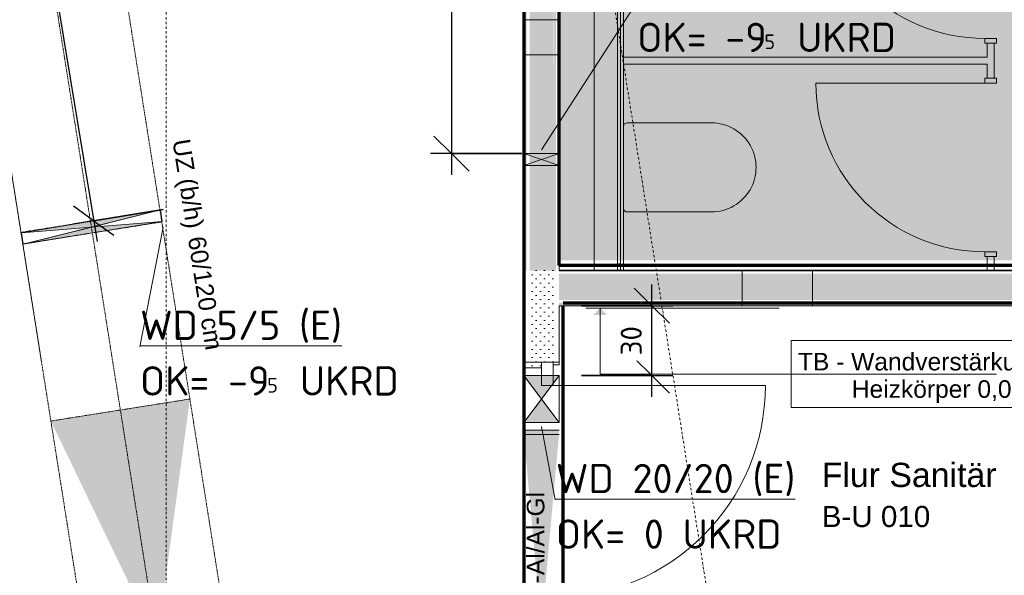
# Model space of a CAD drawing. Header units: millimetres. Extents: x 1523 to 73204, y -91281 to 10268.
# Tile 92 of 120: x 49681 to 53879, y -59866 to -57496. Entities that reach past the tile are written whole.
import ezdxf

# ---------------------------------------------------------------- set-up
doc = ezdxf.new("R2010")
doc.units = ezdxf.units.MM
for name, pattern in [('CAx_nichtHalbton', [20001.0584, 10000, -0.5292, 10000, -0.5292]), ('IMPORT-STRICHPUNKT _7_', [20, 10, -5, 0, -5]), ('IMPORT-VERDECKT _8_', [7.5, 5, -2.5]), ('Verdeckt 2x', [3.572, 2.3813, -1.1907])]:
    doc.linetypes.add(name, pattern=pattern)
for name, color, linetype, lineweight, true_color in [('50 A--Sanitäreinrichtung', 7, 'Continuous', 13, 0x656565), ('80 A--Raum', 7, 'Continuous', 13, 0x656565), ('90 A--Achsraster _1_50_', 7, 'IMPORT-STRICHPUNKT _7_', 13, 0x656565), ('97 A--Etiketten _ Beschriftung Ausbau', 7, 'Continuous', 13, 0x656565), ('97 A--Etiketten _ Träger', 7, 'Continuous', 13, 0x656565), ('AD', 1, 'Continuous', 13, 0xff0000), ('Neubau_10 A--Wand innen _ Ausbau', 7, 'Continuous', 13, 0x656565), ('Neubau_10 A--Wand innen _ Installationswand', 7, 'Continuous', 13, 0x656565), ('Neubau_20 A--Gründungsbelag', 7, 'Continuous', 13, 0x656565), ('Neubau_30 A--Träger _ Dachkonstruktion', 7, 'IMPORT-VERDECKT _8_', 13, 0x656565), ('Neubau_50 A--Sanitäreinrichtung _ Trennwand', 7, 'Continuous', 13, 0x656565), ('Neubau_80 A--Raum', 7, 'Continuous', 13, 0x656565), ('Xref_706_5_--_ÜP_-1_000_16_Übersichtsplan UG_IFC 2025_01_13_dwg', 7, 'Continuous', 13, 0x767676), ('XX', 7, 'Continuous', 18, 0x804040)]:
    doc.layers.add(name, color=color, linetype=linetype, lineweight=lineweight, true_color=true_color)
for name, color, linetype, lineweight in [('AD_Detail', 7, 'Continuous', 13), ('Ax-50_BM-Bem', 7, 'Continuous', 9), ('Ax_BM-Bem', 7, 'Continuous', 9), ('GB_HLS-OBJ', 7, 'Continuous', 18), ('M-EQPM-___-IDEN', 7, 'Continuous', 9)]:
    doc.layers.add(name, color=color, linetype=linetype, lineweight=lineweight)
doc.styles.add('Arial', font='arial.ttf', dxfattribs={"height": 75})
doc.styles.add('Arial_B_1', font='txt', dxfattribs={"height": 103.174603})
doc.styles.add('Arial_B_2', font='txt', dxfattribs={"height": 90.277778})
doc.styles.add('ISOCPEUR', font='isocpeur.ttf', dxfattribs={"height": 125})
doc.styles.add('ISOCPEUR_2', font='isocpeur.ttf', dxfattribs={"height": 62.5})
doc.styles.add('ISOCPEUR_3', font='isocpeur.ttf', dxfattribs={"height": 90})
doc.dimstyles.new('KI_1_8_mm_Isocpeur__cm_m__Aufrundung_auf_5_mm_ELT_Gesamtbemaßung', dxfattribs={"dimscale": 304.8, "dimtxt": 89.638306, "dimasz": 0.492126, "dimexe": 0.295276, "dimexo": 0.0625, "dimgap": 0.049213, "dimtad": 1, "dimdec": 1, "dimlfac": 0.1, "dimrnd": 0.5, "dimdsep": 46, "dimtxsty": 'ISOCPEUR_3', "dimblk1": 'OBLIQUE', "dimblk2": 'OBLIQUE', "dimsah": 1, "dimcen": 0.09, "dimdle": 0.295276, "dimadec": 0, "dimazin": 0, "dimtfac": 1, "dimtdec": 4, "dimtix": 1, "dimtmove": 0, "dimatfit": 3, "dimfxl": 0.984252, "dimfxlon": 1, "dimtvp": 1, "dimtfill": 1, "dimtolj": 1, "dimtzin": 0, "dimlwd": 25, "dimlwe": 25, "dimarcsym": 2})
doc.dimstyles.new('KI_1_8_mm_Isocpeur__cm_m__Aufrundung_auf_5_mm_ELT_Gesamtbemaßung_1', dxfattribs={"dimscale": 304.8, "dimtxt": 89.638306, "dimasz": 0.492126, "dimexe": 0.295276, "dimexo": 0.0625, "dimgap": 0.049213, "dimtad": 1, "dimlfac": 0.001, "dimrnd": 0.005, "dimzin": 0, "dimdsep": 46, "dimtxsty": 'ISOCPEUR_3', "dimblk1": 'OBLIQUE', "dimblk2": 'OBLIQUE', "dimsah": 1, "dimcen": 0.09, "dimdle": 0.295276, "dimadec": 0, "dimazin": 0, "dimtfac": 1, "dimtdec": 4, "dimtix": 1, "dimtmove": 0, "dimatfit": 3, "dimfxl": 0.984252, "dimfxlon": 1, "dimtvp": 1, "dimtfill": 1, "dimtolj": 1, "dimtzin": 0, "dimlwd": 25, "dimlwe": 25, "dimarcsym": 2})
pattern_1 = [(131.336, (0, 0), (18.7712323, 16.511839), [0, -25])]

# ---------------------------------------------------------------- blocks, each defined once
blk = doc.blocks.new('SuD_WD_TB Allgemein - SuD_WD_TB Allgemein-37078967-SuD_-1UG gesamt Plot  - Blatt 7')
at = {"layer": 'AD', "lineweight": 18, "true_color": 0x008040}
blk.add_hatch(color=116, dxfattribs=at).paths.add_polyline_path([(-150, -25), (0, -25), (-75, 0)])
at = {"layer": 'AD_Detail', "lineweight": 18, "true_color": 0x008040}
blk.add_hatch(color=116, dxfattribs=at).paths.add_polyline_path([(-150, 25), (-75, 0), (0, 25)])
at = {"layer": 'AD', "color": 7}
for p, q in [((-150, -25), (0, 25)), ((-150, 25), (0, -25)), ((-150, -25), (-150, 25)), ((-150, 25), (0, 25)), ((0, 25), (0, -25)), ((0, -25), (-150, -25))]:
    blk.add_line(p, q, dxfattribs=at)
at = {"layer": 'AD_Detail'}
for p, q in [((0, 25), (-150, 25)), ((-150, 25), (-75, 0)), ((-75, 0), (0, 25)), ((-75, 0), (-150, -25)), ((-150, -25), (0, -25)), ((0, -25), (-75, 0))]:
    blk.add_line(p, q, dxfattribs=at)
blk = doc.blocks.new('SuD_WD_RB Allgemein - SuD_WD_RB Allgemein-38472523-SuD_-1UG gesamt Plot  - Blatt 7')
at = {"layer": 'AD', "lineweight": 18}
blk.add_hatch(color=256, dxfattribs=at).paths.add_polyline_path([(-600.6, -25), (0, -25), (-300.3, 0)])
at = {"layer": 'AD_Detail', "lineweight": 18, "true_color": 0xff0000}
blk.add_hatch(color=1, dxfattribs=at).paths.add_polyline_path([(-600.6, 25), (-300.3, 0), (0, 25), (-592.4, 25)])
at = {"layer": 'AD', "color": 7}
for p, q in [((-600.6, -25), (0, 25)), ((-600.6, 25), (0, -25)), ((-600.6, -25), (-600.6, 25)), ((-600.6, 25), (0, 25)), ((0, 25), (0, -25)), ((0, -25), (-600.6, -25))]:
    blk.add_line(p, q, dxfattribs=at)
at = {"layer": 'AD_Detail'}
for p, q in [((0, 25), (-600.6, 25)), ((-600.6, 25), (-300.3, 0)), ((-300.3, 0), (0, 25)), ((-300.3, 0), (-600.6, -25)), ((-600.6, -25), (0, -25)), ((0, -25), (-300.3, 0))]:
    blk.add_line(p, q, dxfattribs=at)
blk = doc.blocks.new('SuD_WD_TB Allgemein - SuD_WD_TB Allgemein-37426723-SuD_-1UG gesamt Plot  - Blatt 7')
at = {"layer": 'AD', "lineweight": 18, "true_color": 0x008040}
blk.add_hatch(color=116, dxfattribs=at).paths.add_polyline_path([(-150, -100), (0, -100), (-75, 0)])
at = {"layer": 'AD_Detail', "lineweight": 18, "true_color": 0x008040}
blk.add_hatch(color=116, dxfattribs=at).paths.add_polyline_path([(-150, 100), (-75, 0), (0, 100)])
at = {"layer": 'AD', "color": 7}
for p, q in [((-150, -100), (0, 100)), ((-150, 100), (0, -100)), ((-150, -100), (-150, 100)), ((-150, 100), (0, 100)), ((0, 100), (0, -100)), ((0, -100), (-150, -100))]:
    blk.add_line(p, q, dxfattribs=at)
at = {"layer": 'AD_Detail'}
for p, q in [((0, 100), (-150, 100)), ((-150, 100), (-75, 0)), ((-75, 0), (0, 100)), ((-75, 0), (-150, -100)), ((0, -100), (-75, 0)), ((-150, -100), (0, -100))]:
    blk.add_line(p, q, dxfattribs=at)
blk = doc.blocks.new('Xref_706_5_--_ÜP_-1_000_11_Übersichtsplan UG_IFC 2024_09_30_dwg_Tür Ol 1-Fl 27_12-41959848-SuD_-1UG gesamt Plot  - Blatt 7')
at = {"layer": 'Neubau_50 A--Sanitäreinrichtung _ Trennwand', "color": 9, "true_color": 0xcbcbcb}
blk.add_line((360, 10), (360, 730), dxfattribs=at)
at = {"layer": 'Neubau_50 A--Sanitäreinrichtung _ Trennwand', "color": 9, "true_color": 0xcbcbcb, "flags": 128}
for points in [[(-380, -40), (-360, -40), (-360, 10), (-380, 10)], [(-380, -30), (-380, 0)], [(380, -40), (360, -40), (360, 10), (380, 10)], [(380, -30), (380, 0)]]:
    blk.add_lwpolyline(points, close=True, dxfattribs=at)
at = {"layer": 'Neubau_50 A--Sanitäreinrichtung _ Trennwand', "color": 9, "true_color": 0xcbcbcb}
blk.add_arc((360, 10), 720, 90, 180, dxfattribs=at)
blk = doc.blocks.new('Xref_706_5_--_ÜP_-1_000_11_Übersichtsplan UG_IFC 2024_09_30_dwg_Tür Ol 2-Fl 27_6-41959878-SuD_-1UG gesamt Plot  - Blatt 7')
at = {"layer": 'Neubau_10 A--Wand innen _ Ausbau', "color": 9, "true_color": 0xcbcbcb}
for p, q in [((-905, 0), (-905, 905)), ((905, 0), (905, 905))]:
    blk.add_line(p, q, dxfattribs=at)
at = {"layer": 'Neubau_10 A--Wand innen _ Ausbau', "color": 9, "true_color": 0xcbcbcb, "flags": 128}
for points in [[(-1005, 25), (-992.5, 25), (-992.5, 0)], [(1005, 25), (992.5, 25), (992.5, 0)], [(-1005, -125), (-980, -125), (-980, -50)], [(1005, -125), (980, -125), (980, -50)]]:
    blk.add_lwpolyline(points, dxfattribs=at)
for points in [[(-1005, -50), (-905, -50), (-905, 0), (-1005, 0), (-1005, -50), (-1005, 0)], [(1005, -50), (905, -50), (905, 0), (1005, 0), (1005, -50), (1005, 0)]]:
    blk.add_lwpolyline(points, close=True, dxfattribs=at)
at = {"layer": 'Neubau_10 A--Wand innen _ Ausbau', "color": 9, "true_color": 0xcbcbcb}
for centre, start, end in [((-905, 0), 360, 90), ((905, 0), 90, 180)]:
    blk.add_arc(centre, 905, start, end, dxfattribs=at)
blk = doc.blocks.new('Xref_706_5_--_ÜP_-1_000_11_Übersichtsplan UG_IFC 2024_09_30_dwg_Stand WC 27-41960011-SuD_-1UG gesamt Plot  - Blatt 7')
at = {"layer": '50 A--Sanitäreinrichtung', "color": 9, "true_color": 0xcbcbcb}
blk.add_line((175, 0), (-175, 0), dxfattribs=at)
at = {"layer": '50 A--Sanitäreinrichtung', "color": 9, "true_color": 0xcbcbcb, "flags": 128}
for points in [[(-190, -15), (-190, -95), (-190, -375)], [(190, -375), (190, -95), (190, -15)]]:
    blk.add_lwpolyline(points, dxfattribs=at)
at = {"layer": '50 A--Sanitäreinrichtung', "color": 9, "true_color": 0xcbcbcb}
for centre, radius, start, end in [((-175, -15), 15, 90, 180), ((175, -15), 15, 360, 90), ((0, -375), 190, 180, 360)]:
    blk.add_arc(centre, radius, start, end, dxfattribs=at)
blk = doc.blocks.new('Xref_706_5_--_ÜP_-1_000_11_Übersichtsplan UG_IFC 2024_09_30_dwg_ARROWHEAD_10-V8-SuD_-1UG gesamt Plot  - Blatt 7')
at = {"layer": '97 A--Etiketten _ Beschriftung Ausbau', "true_color": 0xededed}
blk.add_hatch(color=7, dxfattribs=at).paths.add_polyline_path([(-525, 525), (-525, -525), (0, 0), (-95, 95)])
at = {"layer": '97 A--Etiketten _ Beschriftung Ausbau', "color": 9, "true_color": 0xcbcbcb}
blk.add_line((0, 0), (-1000, 0), dxfattribs=at)
blk = doc.blocks.new('Xref_706_5_--_ÜP_-1_000_16_Übersichtsplan UG_IFC 2025_01_13_dwg-35469238-SuD_-1UG gesamt Plot  - Blatt 7')
at = {"layer": '80 A--Raum', "true_color": 0xededed}
h = blk.add_hatch(color=7, dxfattribs=at)
h.paths.add_polyline_path([(61847.8, -73728.5), (62068.4, -70283.8), (50086.1, -69516.5), (50884.6, -78065), (53632.7, -78241), (53963.7, -73071.6), (56757.9, -73250.5), (56593.1, -75825.2), (61692.6, -76151.8), (61739, -75427.3)])
h.paths.add_polyline_path([(53389.3, -75051.4), (53380.5, -75188.6), (53360.3, -75112.2), (53390.1, -75039)])
h.paths.add_polyline_path([(53360.3, -75112.2), (53330.6, -75185.5), (53340.2, -75035.8), (53346.9, -75061.2)])
h.paths.add_polyline_path([(53400.4, -73035.5), (53400.4, -73035.5), (53375.5, -73033.9)])
h.paths.add_polyline_path([(53392.5, -73160.3), (53390.9, -73185.2), (53370.7, -73108.8), (53400.4, -73035.5), (53398.8, -73060.5)])
h.paths.add_polyline_path([(53370.7, -73108.8), (53341, -73182), (53350.5, -73032.3)])
at = {"layer": 'Neubau_10 A--Wand innen _ Ausbau', "true_color": 0xcbcbcb}
h = blk.add_hatch(dxfattribs=at)
h.set_pattern_fill('FP_16', color=9, style=0, pattern_type=2)
h.set_pattern_definition(pattern_1)
h.paths.add_polyline_path([(53843.3, -76024.7), (53875.2, -75525.7), (53866.7, -75462.5), (53826.8, -76086.3)])
h.paths.add_polyline_path([(53902.7, -75096.8), (53920.3, -74822.4), (53907.8, -74821.6), (53870.7, -75400.2), (53883.2, -75401), (53896.3, -75196.6)])
h.paths.add_polyline_path([(53750.9, -77466.6), (53835.3, -76149.4), (53822.8, -76148.6), (53688.6, -78244.6), (53701.1, -78245.4)])
h = blk.add_hatch(dxfattribs=at)
h.set_pattern_fill('FP_16', color=9, style=0, pattern_type=2)
h.set_pattern_definition(pattern_1)
h.paths.add_polyline_path([(53994.5, -75228), (54020.1, -74828.8), (53920.3, -74822.4), (53701.1, -78245.4), (53800.9, -78251.8), (53983, -75407.4)])
h = blk.add_hatch(dxfattribs=at)
h.set_pattern_fill('FP_16', color=9, style=0, pattern_type=2)
h.set_pattern_definition(pattern_1)
h.paths.add_polyline_path([(54008, -75409), (53991.5, -75470.5), (53951.5, -76094.3), (53960, -76157.4), (53984, -75783.2)])
h.paths.add_polyline_path([(54019.4, -75229.6), (54045, -74830.4), (54032.5, -74829.6), (53995.5, -75408.2), (54008, -75409)])
h.paths.add_polyline_path([(53875.7, -77474.6), (53960, -76157.4), (53947.6, -76156.6), (53813.3, -78252.6), (53825.8, -78253.4)])
h = blk.add_hatch(dxfattribs=at)
h.set_pattern_fill('FP_16', color=9, style=0, pattern_type=2)
h.set_pattern_definition(pattern_1)
h.paths.add_polyline_path([(53675.3, -78256.3), (53227.5, -78227.6), (53226.7, -78240.1), (53674.5, -78268.7)])
h.paths.add_polyline_path([(53223.4, -78227.3), (53181.8, -78224.7), (53185.1, -78237.4), (53218.4, -78239.5)])
h.paths.add_polyline_path([(53176.8, -78236.9), (53177.6, -78224.4), (51349.5, -78107.3), (51348.7, -78119.8), (52756.3, -78209.9)])
h.paths.add_polyline_path([(51332.9, -78106.3), (51166.6, -78095.6), (51182.4, -78109.2), (51315.5, -78117.7)])
h.paths.add_polyline_path([(51150, -78094.6), (50928.9, -78080.4), (50930.1, -78093), (51149.2, -78107)])
h = blk.add_hatch(dxfattribs=at)
h.set_pattern_fill('FP_16', color=9, style=0, pattern_type=2)
h.set_pattern_definition(pattern_1)
h.paths.add_polyline_path([(53668.1, -78368.5), (53674.5, -78268.7), (53226.7, -78240.1), (53220.3, -78339.9)])
h.paths.add_polyline_path([(53198.6, -78288.4), (53218.4, -78239.5), (53185.1, -78237.4)])
h.paths.add_polyline_path([(53212, -78339.3), (53198.6, -78288.4), (53178.7, -78337.2), (53195.4, -78338.3)])
h.paths.add_polyline_path([(53170.4, -78336.7), (53176.8, -78236.9), (51348.7, -78119.8), (51342.4, -78219.6), (52749.9, -78309.7)])
h.paths.add_polyline_path([(51245.8, -78163.3), (51315.5, -78117.7), (51182.4, -78109.2)])
h.paths.add_polyline_path([(51309.1, -78217.5), (51245.8, -78163.3), (51176, -78209), (51242.6, -78213.2)])
h.paths.add_polyline_path([(51149.2, -78107), (50930.1, -78093), (50939.5, -78193.8), (51142.8, -78206.8)])
h = blk.add_hatch(dxfattribs=at)
h.set_pattern_fill('FP_16', color=9, style=0, pattern_type=2)
h.set_pattern_definition(pattern_1)
h.paths.add_polyline_path([(53218.7, -78364.8), (53215.4, -78352.1), (53173.8, -78349.4), (53168.8, -78361.6), (53193.8, -78363.2)])
h.paths.add_polyline_path([(53667.3, -78381), (53219.5, -78352.3), (53218.7, -78364.8), (53666.5, -78393.5)])
h.paths.add_polyline_path([(51340.8, -78244.6), (51324.9, -78231), (51158.6, -78220.4), (51141.2, -78231.8), (51241, -78238.2)])
h.paths.add_polyline_path([(53168.8, -78361.6), (53169.6, -78349.1), (51341.6, -78232.1), (51340.8, -78244.6), (52748.3, -78334.7)])
h.paths.add_polyline_path([(51141.2, -78231.8), (51142, -78219.3), (50940.7, -78206.4), (50941.9, -78219), (51033.8, -78224.9)])
h = blk.add_hatch(dxfattribs=at)
h.set_pattern_fill('FP_16', color=9, style=0, pattern_type=2)
h.set_pattern_definition(pattern_1)
h.paths.add_polyline_path([(54060.3, -78347.3), (54063.7, -78293.7), (53674.5, -78268.7), (53668.1, -78368.5), (54057.3, -78393.4)])
h = blk.add_hatch(dxfattribs=at)
h.set_pattern_fill('FP_16', color=9, style=0, pattern_type=2)
h.set_pattern_definition(pattern_1)
h.paths.add_polyline_path([(54063.7, -78293.7), (54064.5, -78281.2), (53675.3, -78256.3), (53674.5, -78268.7), (54041.4, -78292.2)])
at = {"layer": 'Neubau_10 A--Wand innen _ Ausbau', "true_color": 0xededed}
h = blk.add_hatch(color=7, dxfattribs=at)
h.paths.add_polyline_path([(54218.3, -78353.7), (54218.3, -78353.6), (54123.3, -78272.4)])
h.paths.add_polyline_path([(54218.3, -78353.7), (54218.3, -78353.7), (54218.3, -78353.7)])
for points in [[(54369.1, -78367.1), (54374, -78290.9), (54354.7, -78287.2), (54345.1, -78436.9), (54364.7, -78435.7)], [(55192.7, -78416), (54374.1, -78288.5), (54364.6, -78438.2), (55151.4, -78417.1)]]:
    blk.add_hatch(color=7, dxfattribs=at).paths.add_polyline_path(points)
at = {"layer": 'Neubau_10 A--Wand innen _ Ausbau', "true_color": 0xcbcbcb}
h = blk.add_hatch(dxfattribs=at)
h.set_pattern_fill('FP_16', color=9, style=0, pattern_type=2)
h.set_pattern_definition(pattern_1)
h.paths.add_polyline_path([(54085.5, -78345.1), (54073, -78344.3), (54069, -78406.7), (54056.5, -78405.9), (54055.7, -78418.4), (54080.7, -78420), (54085.3, -78348.9)])
h = blk.add_hatch(dxfattribs=at)
h.set_pattern_fill('FP_16', color=9, style=0, pattern_type=2)
h.set_pattern_definition(pattern_1)
h.paths.add_polyline_path([(54055.7, -78418.4), (54056.5, -78405.9), (53667.3, -78381), (53666.5, -78393.5)])
at = {"layer": 'Neubau_10 A--Wand innen _ Installationswand', "true_color": 0xcbcbcb}
h = blk.add_hatch(dxfattribs=at)
h.set_pattern_fill('FP_3', color=9, style=0, pattern_type=2)
h.set_pattern_definition([(86.336, (0, 0), (-37.423349, 2.396448), [0, -37.5])])
h.paths.add_polyline_path([(53692.1, -77994.3), (53692.9, -77981.8), (53649.4, -77979), (53648.6, -77991.5)])
at = {"layer": 'Neubau_30 A--Träger _ Dachkonstruktion', "linetype": 'Continuous', "true_color": 0xededed}
blk.add_hatch(color=7, dxfattribs=at).paths.add_polyline_path([(55145.8, -80055.2), (54122.2, -79849.5), (54178, -80446.9), (55002.1, -80113.4)])
h = blk.add_hatch(color=7, dxfattribs=at)
h.paths.add_polyline_path([(53366.8, -80522.7), (53366.6, -80503.1), (53340.3, -80239.6), (53366.6, -80520.9)])
h.paths.add_polyline_path([(53358.7, -80193.3), (53311, -79925.3), (53312.6, -79942.8), (53347.3, -80131.2)])
h = blk.add_hatch(color=7, dxfattribs=at)
h.paths.add_polyline_path([(53416.5, -80518.1), (53414.6, -80496.9), (53363.8, -80221.7), (53416.2, -80515.9)])
h.paths.add_polyline_path([(53388.6, -80219.1), (53360.8, -79926.7), (53360.9, -79940.2), (53388, -80213.3)])
at = {"layer": '90 A--Achsraster _1_50_', "color": 9, "true_color": 0xcbcbcb}
for p, q in [((64952.8, -76779), (42292.1, -78895.6)), ((58838.4, -80252.8), (46124.3, -79438.7))]:
    blk.add_line(p, q, dxfattribs=at)
at = {"layer": '97 A--Etiketten _ Beschriftung Ausbau', "color": 9, "true_color": 0xcbcbcb}
blk.add_line((53843.1, -78140.4), (53895.8, -77317.1), dxfattribs=at)
at = {"layer": '97 A--Etiketten _ Beschriftung Ausbau', "color": 9, "true_color": 0xcbcbcb, "flags": 128}
blk.add_lwpolyline([(54037.4, -77275.3), (54152.5, -75476.8), (54437.7, -75495.1), (54322.5, -77293.6)], close=True, dxfattribs=at)
blk.add_lwpolyline([(53903.9, -78082.4), (54127.9, -78096.7), (54235.9, -76410.1)], dxfattribs=at)
at = {"layer": 'Neubau_10 A--Wand innen _ Ausbau', "color": 9, "true_color": 0xcbcbcb}
for p, q in [((53792.7, -76422.5), (53745.2, -77165.6)), ((54063.7, -78293.7), (54060.5, -78343.6)), ((54123.3, -78272.4), (54113.7, -78422.1)), ((54313.3, -78434.9), (54322.9, -78285.2)), ((54354.7, -78287.2), (54345.1, -78436.9)), ((54374.1, -78288.5), (54364.6, -78438.2))]:
    blk.add_line(p, q, dxfattribs=at)
at = {"layer": 'Neubau_10 A--Wand innen _ Ausbau', "color": 9, "true_color": 0xcbcbcb, "flags": 128}
for points in [[(53390.1, -75039), (53879.3, -75070.3), (53895.3, -74820.8), (54045, -74830.4), (54008, -75409), (53995.5, -75408.2), (53983, -75407.4), (53883.2, -75401), (53870.7, -75400.2), (53858.3, -75399.4), (53810.3, -76147.8), (53794.7, -76392.6)], [(53960, -76157.4), (53894.9, -77175.2), (53882.4, -77174.4), (53869.9, -77173.6), (53770.1, -77167.2), (53757.6, -77166.4), (53745.2, -77165.6), (53726, -77465)], [(53894.9, -77175.2), (53875.7, -77474.6), (53863.2, -77473.8), (53850.7, -77473), (53750.9, -77466.6), (53738.5, -77465.8), (53726, -77465), (53676.1, -78243.8), (53228.3, -78215.1)], [(54076.2, -78294.5), (54077.8, -78269.5), (54065.3, -78268.7), (53825.8, -78253.4), (53875.7, -77474.6)], [(51350.3, -78094.9), (52608.2, -78175.4), (52607.4, -78187.9), (52606.6, -78200.4), (52600.2, -78300.1), (52599.4, -78312.6), (52598.6, -78325.1), (52748.3, -78334.7), (53168.8, -78361.6)], [(52748.3, -78334.7), (52749.1, -78322.2), (52749.9, -78309.7), (52756.3, -78209.9), (52757.1, -78197.5), (52757.9, -78185), (52608.2, -78175.4)], [(54085.5, -78345.1), (54080.7, -78420), (54055.7, -78418.4), (53666.5, -78393.5), (53218.7, -78364.8), (53219.5, -78352.3), (53220.3, -78339.9), (53226.7, -78240.1), (53227.5, -78227.6), (53228.3, -78215.1), (53178.4, -78211.9), (52757.9, -78185)], [(53178.4, -78211.9), (53177.6, -78224.4), (53176.8, -78236.9), (53170.4, -78336.7), (53169.6, -78349.1), (53168.8, -78361.6), (53218.7, -78364.8)]]:
    blk.add_lwpolyline(points, dxfattribs=at)
at = {"layer": 'Neubau_10 A--Wand innen _ Installationswand', "color": 9, "true_color": 0xcbcbcb, "flags": 128}
for points in [[(50901.3, -77803.1), (53692.9, -77981.8), (53693.7, -77969.3), (50902.1, -77790.6), (50901.3, -77803.1), (50900.5, -77815.5), (50894.1, -77915.3), (50884.6, -78065), (53676.1, -78243.8), (53685.7, -78094.1)], [(53692.9, -77981.8), (53692.1, -77994.3), (50900.5, -77815.5)], [(53692.1, -77994.3), (53685.7, -78094.1), (50894.1, -77915.3)]]:
    blk.add_lwpolyline(points, dxfattribs=at)
at = {"layer": 'Neubau_20 A--Gründungsbelag', "color": 9, "true_color": 0xcbcbcb, "flags": 128}
blk.add_lwpolyline([(50151.2, -69751.2), (50440.3, -72846), (52874.5, -73001.8), (52864.9, -73151.5), (50977, -73030.7), (50858.8, -74876.9), (51889.8, -74942.9), (51880.2, -75092.6), (50642.7, -75013.3), (50902.1, -77790.6), (53693.7, -77969.3), (53869.7, -75220), (53012.8, -75165.1), (53022.4, -75015.4), (53879.3, -75070.3), (53895.3, -74820.8), (54045, -74830.4), (53825.8, -78253.4), (54065.3, -78268.7), (54055.7, -78418.4), (53666.5, -78393.5), (50941.9, -78219), (51239, -81399.5)], dxfattribs=at)
at = {"layer": 'Neubau_30 A--Träger _ Dachkonstruktion', "color": 9, "true_color": 0xcbcbcb}
blk.add_line((42140.1, -81270), (61880.4, -79426.2), dxfattribs=at)
at = {"layer": 'Neubau_30 A--Träger _ Dachkonstruktion', "color": 9, "true_color": 0xcbcbcb, "flags": 128}
for points in [[(56169.3, -80260.9), (61908.3, -79724.9), (61852.5, -79127.5), (56113.5, -79663.5), (56169.3, -80260.9), (54178, -80446.9)], [(56113.5, -79663.5), (54122.2, -79849.5), (54178, -80446.9), (53416.5, -80518.1)], [(54122.2, -79849.5), (53360.7, -79920.7), (53311, -79925.3), (53366.8, -80522.7), (49510.7, -80882.9), (49518.1, -80962.5), (48323.3, -81074.1), (48315.9, -80994.5), (48260.1, -80397.1), (49454.9, -80285.5), (53311, -79925.3)], [(53366.8, -80522.7), (53416.5, -80518.1), (53360.7, -79920.7)]]:
    blk.add_lwpolyline(points, dxfattribs=at)
at = {"layer": 'Neubau_50 A--Sanitäreinrichtung _ Trennwand', "color": 9, "true_color": 0xcbcbcb, "flags": 128}
for points in [[(52826.6, -76330.6), (52976.3, -76340.2), (52974.4, -76370.1), (52914.5, -76366.3), (52815.5, -77913.1), (52785.6, -77911.2), (52884.6, -76364.4), (52824.7, -76360.5), (52826.6, -76330.6)], [(53792.7, -76422.5), (53732.9, -76418.7), (53734.8, -76388.7), (53794.7, -76392.6)]]:
    blk.add_lwpolyline(points, dxfattribs=at)
at = {"rotation": 176.3362835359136}
for name, p in [('Xref_706_5_--_ÜP_-1_000_11_Übersichtsplan UG_IFC 2024_09_30_dwg_Tür Ol 1-Fl 27_12-41959848-SuD_-1UG gesamt Plot  - Blatt 7', (52445.5, -76336.2)), ('Xref_706_5_--_ÜP_-1_000_11_Übersichtsplan UG_IFC 2024_09_30_dwg_Tür Ol 1-Fl 27_12-41959848-SuD_-1UG gesamt Plot  - Blatt 7', (53353.6, -76394.4)), ('Xref_706_5_--_ÜP_-1_000_11_Übersichtsplan UG_IFC 2024_09_30_dwg_Stand WC 27-41960011-SuD_-1UG gesamt Plot  - Blatt 7', (53254.6, -77941.2))]:
    blk.add_blockref(name, p, dxfattribs=at)
at = {"extrusion": (0, 0, -1), "zscale": -0.9999999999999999, "rotation": 3.663716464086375}
blk.add_blockref('Xref_706_5_--_ÜP_-1_000_11_Übersichtsplan UG_IFC 2024_09_30_dwg_Tür Ol 2-Fl 27_6-41959878-SuD_-1UG gesamt Plot  - Blatt 7', (-55066.7, -78357.9), dxfattribs=at)
at = {"xscale": 0.057, "yscale": 0.057, "zscale": 0.057, "rotation": 176.3362170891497}
blk.add_blockref('Xref_706_5_--_ÜP_-1_000_11_Übersichtsplan UG_IFC 2024_09_30_dwg_ARROWHEAD_10-V8-SuD_-1UG gesamt Plot  - Blatt 7', (53847, -78078.8), dxfattribs=at)
at = {"layer": '97 A--Etiketten _ Beschriftung Ausbau', "char_height": 75, "attachment_point": 1, "rotation": 86.3362, "line_spacing_factor": 0.941778, "style": 'Arial'}
for s, insert, width in [('TB - Wandverstärkung (H=90 cm) für', (54091.3, -77249.9), 2054.037), ('Heizkörper 0,05m - 0,95m OKFF', (54222.6, -77028), 1814.384)]:
    blk.add_mtext(s, dxfattribs=dict(at, insert=insert, width=width))
at = {"layer": '97 A--Etiketten _ Träger', "char_height": 75, "attachment_point": 1, "rotation": 5.3363, "line_spacing_factor": 0.941778, "style": 'Arial'}
for s, insert, width in [('60/120 cm', (53428.6, -79739.7), 584.9), ('UZ (b/h)', (53010.6, -79778.8), 458.187)]:
    blk.add_mtext(s, dxfattribs=dict(at, insert=insert, width=width))
at = {"layer": 'Neubau_10 A--Wand innen _ Ausbau', "insert": (55527.3, -78500.1), "char_height": 75, "width": 1098.18, "attachment_point": 1, "rotation": 176.3363, "line_spacing_factor": 0.941778, "style": 'Arial'}
blk.add_mtext('B-U 010.01-Al/Al-Gl', dxfattribs=at)
at = {"layer": 'Neubau_80 A--Raum', "attachment_point": 1, "rotation": 86.3363, "line_spacing_factor": 0.941778}
for s, insert, char_height, width, style in [('Flur Sanitär', (54565.9, -77178.1), 103.175, 931.662, 'Arial_B_1'), ('B-U 010', (54749.3, -77189.9), 90.28, 546.326, 'Arial_B_2')]:
    blk.add_mtext(s, dxfattribs=dict(at, insert=insert, char_height=char_height, width=width, style=style))
blk = doc.blocks.new('DIMBLOCK54-SuD_-1UG gesamt Plot  - Blatt 7')
at = {"layer": 'Ax-50_BM-Bem', "lineweight": 25}
for p, q in [((51522.3, -56235.7), (51447.3, -56160.7)), ((51822.3, -56235.7), (51432.3, -56235.7)), ((51522.3, -56235.7), (51522.3, -58157.5)), ((51522.3, -56235.7), (51597.3, -56310.7)), ((51522.3, -56235.7), (51822.3, -56235.7)), ((51522.3, -58067.5), (51447.3, -57992.5)), ((51822.3, -58067.5), (51432.3, -58067.5)), ((51522.3, -58067.5), (51597.3, -58142.5)), ((51522.3, -58067.5), (51822.3, -58067.5))]:
    blk.add_line(p, q, dxfattribs=at)
at = {"layer": 'Ax-50_BM-Bem', "color": 0, "lineweight": 25, "insert": (51389.7, -57252.4), "char_height": 90, "width": 242.019, "attachment_point": 1, "rotation": 90, "line_spacing_factor": 1.149209, "style": 'ISOCPEUR_3', "bg_fill": 3, "box_fill_scale": 1.25, "bg_fill_color": 256, "bg_fill_true_color": 13158600, "bg_fill_transparency": 0}
blk.add_mtext('1,83', dxfattribs=at)
blk = doc.blocks.new('_Oblique')
at = {"color": 0, "linetype": 'ByBlock', "lineweight": -2}
blk.add_line((-0.5, -0.5), (0.5, 0.5), dxfattribs=at)
blk = doc.blocks.new('DIMBLOCK55-SuD_-1UG gesamt Plot  - Blatt 7')
at = {"layer": 'Ax-50_BM-Bem', "lineweight": 25}
for p, q in [((49639.7, -56182.2), (49553.5, -56120.3)), ((49625.1, -56093.3), (50011.2, -58442.8)), ((49343.7, -56230.8), (49728.5, -56167.6)), ((49639.7, -56182.2), (49343.7, -56230.8)), ((49639.7, -56182.2), (49725.9, -56244)), ((50292.6, -58305.3), (49907.8, -58368.6)), ((49996.6, -58354), (49910.4, -58292.1)), ((49996.6, -58354), (50292.6, -58305.3)), ((49996.6, -58354), (50082.8, -58415.8))]:
    blk.add_line(p, q, dxfattribs=at)
at = {"layer": 'Ax-50_BM-Bem', "color": 0, "lineweight": 25, "insert": (49931.2, -57138.2), "char_height": 90, "width": 263.531, "attachment_point": 1, "rotation": 279.3319, "line_spacing_factor": 1.149209, "style": 'ISOCPEUR_3', "bg_fill": 3, "box_fill_scale": 1.25, "bg_fill_color": 256, "bg_fill_true_color": 13158600, "bg_fill_transparency": 0}
blk.add_mtext('2,20', dxfattribs=at)
blk = doc.blocks.new('DIMBLOCK60-SuD_-1UG gesamt Plot  - Blatt 7')
at = {"layer": 'Ax-50_BM-Bem', "lineweight": 25}
for p, q in [((52376.4, -58716.2), (52301.4, -58641.2)), ((52376.4, -59104.3), (52376.4, -58626.2)), ((52076.4, -58716.2), (52466.4, -58716.2)), ((52376.4, -58716.2), (52076.4, -58716.2)), ((52376.4, -58716.2), (52451.4, -58791.2)), ((52376.4, -59014.3), (52301.4, -58939.3)), ((52076.4, -59014.3), (52466.4, -59014.3)), ((52376.4, -59014.3), (52076.4, -59014.3)), ((52376.4, -59014.3), (52451.4, -59089.3))]:
    blk.add_line(p, q, dxfattribs=at)
at = {"layer": 'Ax-50_BM-Bem', "color": 0, "lineweight": 25, "insert": (52243.8, -58928), "char_height": 90, "width": 150.589, "attachment_point": 1, "rotation": 90, "line_spacing_factor": 1.149209, "style": 'ISOCPEUR_3', "bg_fill": 3, "box_fill_scale": 1.25, "bg_fill_color": 256, "bg_fill_true_color": 13158600, "bg_fill_transparency": 0}
blk.add_mtext('30', dxfattribs=at)

msp = doc.modelspace()

# ---------------------------------------------------------------- linework, layer by layer
at = {"layer": 'M-EQPM-___-IDEN'}
for p, q in [((51905.786, -58051.061), (52311.116, -57424.642)), ((50292.756, -58380.565), (50194.206, -58891.332)), ((51905.786, -59230.739), (51963.943, -59543.349))]:
    msp.add_line(p, q, dxfattribs=at)
at = {"layer": 'XX', "color": 7, "linetype": 'CAx_nichtHalbton', "lineweight": 70, "true_color": 0xffffff}
for p, q in [((51980.786, -58544.56), (51980.786, -55812.507)), ((51830.786, -55836.264), (51830.786, -61216.236)), ((55160.786, -58544.56), (51980.786, -58544.56)), ((51998.777, -58703.736), (56998.784, -58703.736)), ((51998.777, -61216.236), (51998.777, -58716.236)), ((51830.786, -58956.236), (51830.786, -60966.236))]:
    msp.add_line(p, q, dxfattribs=at)
at = {"layer": 'XX', "color": 9, "linetype": 'Verdeckt 2x', "true_color": 0xc0c0c0}
for p, q in [((49342.715, -56230.96), (49774.474, -58956.98)), ((51980.786, -58566.236), (52150.786, -58566.236)), ((51998.777, -58716.236), (52378.777, -58716.236))]:
    msp.add_line(p, q, dxfattribs=at)
at = {"layer": 'XX', "color": 1, "lineweight": 35, "true_color": 0xff0000}
msp.add_line((51980.786, -58566.236), (57160.786, -58566.236), dxfattribs=at)

# ---------------------------------------------------------------- block references
at = {"layer": 'GB_HLS-OBJ'}
for name, p in [('SuD_WD_TB Allgemein - SuD_WD_TB Allgemein-37078967-SuD_-1UG gesamt Plot  - Blatt 7', (51980.786, -58092.503)), ('SuD_WD_TB Allgemein - SuD_WD_TB Allgemein-37426723-SuD_-1UG gesamt Plot  - Blatt 7', (51980.786, -59114.297))]:
    msp.add_blockref(name, p, dxfattribs=at)
at = {"layer": 'GB_HLS-OBJ', "rotation": 9.331858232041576}
msp.add_blockref('SuD_WD_RB Allgemein - SuD_WD_RB Allgemein-38472523-SuD_-1UG gesamt Plot  - Blatt 7', (50285.236, -58331.873), dxfattribs=at)
at = {"layer": 'Xref_706_5_--_ÜP_-1_000_16_Übersichtsplan UG_IFC 2025_01_13_dwg', "color": 9, "true_color": 0xcbcbcb, "rotation": 273.6637164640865}
msp.add_blockref('Xref_706_5_--_ÜP_-1_000_16_Übersichtsplan UG_IFC 2025_01_13_dwg-35469238-SuD_-1UG gesamt Plot  - Blatt 7', (126634.737, 0), dxfattribs=at)

# ---------------------------------------------------------------- texts
at = {"layer": 'M-EQPM-___-IDEN', "color": 96, "true_color": 0x008000, "attachment_point": 1}
for s, insert, char_height, width, style in [('OK= -9', (52314.217, -57509.106), 125, 657.38375, 'ISOCPEUR'), (' UKRD', (52916.144, -57509.106), 125, 573.20656, 'ISOCPEUR'), ('5', (52856.613, -57559.11), 62.5, 72.15187, 'ISOCPEUR_2'), ('\\LWD 20/20 (E)', (51967.043, -59390.549), 125, 1242.61562, 'ISOCPEUR'), ('OK= 0 UKRD', (51967.043, -59627.813), 125, 1122.3625, 'ISOCPEUR')]:
    msp.add_mtext(s, dxfattribs=dict(at, insert=insert, char_height=char_height, width=width, style=style))
at = {"layer": 'M-EQPM-___-IDEN', "color": 1, "true_color": 0xff0000, "attachment_point": 1}
for s, insert, char_height, width, style in [('\\LWD 5/5 (E)', (50194.206, -58736.97), 125, 1026.16, 'ISOCPEUR'), ('OK= -9', (50194.206, -58974.234), 125, 657.38375, 'ISOCPEUR'), (' UKRD', (50796.133, -58974.234), 125, 573.20656, 'ISOCPEUR'), ('5', (50736.602, -59024.238), 62.5, 72.15187, 'ISOCPEUR_2')]:
    msp.add_mtext(s, dxfattribs=dict(at, insert=insert, char_height=char_height, width=width, style=style))

# ---------------------------------------------------------------- next in the draw order: dimensions: what is measured, and where the dimension line sits
at = {"layer": 'Ax_BM-Bem', "lineweight": 25}
for base, p1, p2, angle, dimstyle, override, picture, middle in [((49996.587, -58353.97), (49343.67, -56230.803), (50292.617, -58305.324), 279.331858, 'KI_1_8_mm_Isocpeur__cm_m__Aufrundung_auf_5_mm_ELT_Gesamtbemaßung_1', {"dimpost": '<>', "dimfxl": 2281.258458}, 'DIMBLOCK55-SuD_-1UG gesamt Plot  - Blatt 7', (49877.349, -57258.335)), ((51522.268, -58067.503), (51822.268, -56235.686), (51822.268, -58067.503), 90, 'KI_1_8_mm_Isocpeur__cm_m__Aufrundung_auf_5_mm_ELT_Gesamtbemaßung_1', {"dimpost": '<>', "dimfxl": 1831.81649}, 'DIMBLOCK54-SuD_-1UG gesamt Plot  - Blatt 7', (51462.268, -57151.594)), ((52376.363, -58716.236), (52076.363, -59014.297), (52076.363, -58716.236), 90, 'KI_1_8_mm_Isocpeur__cm_m__Aufrundung_auf_5_mm_ELT_Gesamtbemaßung', {"dimpost": '<>', "dimfxl": 298.061061}, 'DIMBLOCK60-SuD_-1UG gesamt Plot  - Blatt 7', (52316.363, -58865.266))]:
    dim = msp.add_linear_dim(base=base, p1=p1, p2=p2, angle=angle, dimstyle=dimstyle, override=override, dxfattribs=at)
    dim.commit()
    dim.dimension.update_dxf_attribs({"geometry": picture, "text_midpoint": middle})

doc.saveas('drawing.dxf')
